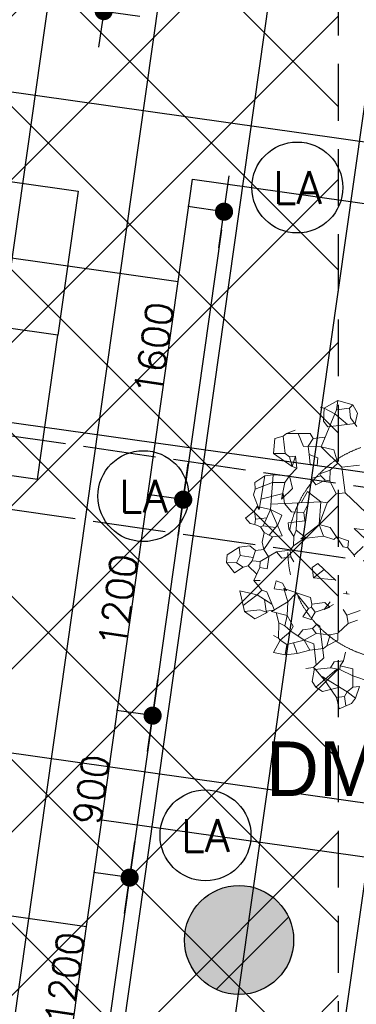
# Model space of a CAD drawing. Header units: millimetres. Extents: x -4107 to 114693, y -37499 to 54671.
# Tile 21 of 156: x 33969 to 35820, y 30285 to 35702. Entities that reach past the tile are written whole.
import ezdxf
from ezdxf.enums import TextEntityAlignment as Align

# ---------------------------------------------------------------- set-up
doc = ezdxf.new("R2010")
doc.units = ezdxf.units.MM
doc.header["$LTSCALE"] = 50
for name, pattern in [('$0$B0201', [20, 12.5, -2.5, 2.5, -2.5]), ('B0702', [4.6875, 3.125, -1.5625]), ('XREF_06_Vloergoot installaties$0$E_GOOT5', [10, 8, -2])]:
    doc.linetypes.add(name, pattern=pattern)
for name, color, linetype in [('FOK_ BRANDSLANGHASPELS', 2, 'Continuous'), ('FOK_02B_SOLIDS', 253, 'Continuous'), ('FOK_08---_MAATVOERING', 2, 'Continuous'), ('FOK_22_BINNENWANDEN', 2, 'Continuous'), ('FOK_72_VAST MEUBILAIR', 1, 'Continuous'), ('FOK_82_LOS MEUBILAIR', 1, 'Continuous'), ('XREF_06_PLAFOND$0$AI45----_PLAFONDAFW', 2, 'Continuous'), ('XREF_06_Sprinkler installatie$0$WL524---', 4, 'Continuous'), ('XREF_06_verlichting$0$EL6311--', 3, 'Continuous'), ('XREF_06_Vloergoot installaties$0$EL6131--_VG', 3, 'Continuous'), ('XREF_06_werkset$0$AA28G---_PREFABBETON', 242, 'Continuous'), ('XREF_06_werkset$0$AL28G---_PREFABBETON', 4, 'Continuous')]:
    doc.layers.add(name, color=color, linetype=linetype)
doc.layers.add('FOK_92_BEPLANTING', color=62, linetype='$0$B0201', lineweight=5)
doc.styles.add('FOK-DIM', font='romans.shx')
doc.styles.add('XREF_06_verlichting$0$BURO-018', font='simplex.shx', dxfattribs={"height": 180})
doc.dimstyles.new('FOK-100', dxfattribs={"dimscale": 100, "dimtxt": 1.5, "dimasz": 1, "dimexe": 2, "dimexo": 0, "dimgap": 2, "dimtad": 1, "dimdec": 0, "dimzin": 11, "dimdsep": 46, "dimtxsty": 'FOK-DIM', "dimblk1": 'DOT', "dimblk2": 'DOT', "dimsah": 1, "dimcen": 2.5, "dimclrd": 256, "dimclre": 256, "dimclrt": 256, "dimadec": 0, "dimazin": 0, "dimtfac": 1, "dimtdec": 0, "dimtix": 1, "dimtmove": 2, "dimatfit": 3, "dimldrblk": 'DOT', "dimfxl": 2, "dimtolj": 1, "dimtzin": 0, "dimarcsym": 0})

# ---------------------------------------------------------------- blocks, each defined once
blk = doc.blocks.new('XREF_06_Sprinkler installatie')
at = {"layer": 'XREF_06_Sprinkler installatie$0$WL524---'}
for p, q in [((34839.8, 34261.7), (34919.5, 34825)), ((34919.5, 34825), (49229.2, 32798.6)), ((33062.1, 34513.4), (34839.8, 34261.7)), ((34420.1, 31298.3), (34839.8, 34261.7)), ((29687.4, 31370.6), (34337.1, 30712.2)), ((34337.1, 30712.2), (34420.1, 31298.3)), ((36203.7, 31045.8), (34420.1, 31298.3)), ((33491.3, 24739.3), (34337.1, 30712.2))]:
    blk.add_line(p, q, dxfattribs=at)
blk = doc.blocks.new('XREF_06_Vloergoot installaties')
at = {"layer": 'XREF_06_Vloergoot installaties$0$EL6131--_VG', "linetype": 'XREF_06_Vloergoot installaties$0$E_GOOT5'}
for p, q in [((38179.3, 32791.4), (32087.5, 33677.9)), ((38232.1, 32379.5), (32427.3, 33224.3))]:
    blk.add_line(p, q, dxfattribs=at)
blk = doc.blocks.new('XREF_06_PLAFOND')
at = {"layer": 'XREF_06_PLAFOND$0$AI45----_PLAFONDAFW'}
h = blk.add_hatch(dxfattribs=at)
h.set_pattern_fill('_USER,_O', color=256, scale=1800, pattern_type=0)
h.set_pattern_definition([(351.94, (60508.5, -17546.5), (252.38, 1782.22), [])])
edge = h.paths.add_edge_path(flags=16)
edge.add_arc((41622.2, 26897.4), 5449.9, 0, 180)
edge.add_arc((41622.2, 26897.4), 5449.9, 180, 360)
h.paths.add_polyline_path([(49833.5, 30277.3), (51633.5, 30277.3), (51633.5, 27677.3), (49833.5, 27677.3)], flags=16)
edge = h.paths.add_edge_path(flags=16)
edge.add_arc((86127.3, 26613.5), 3800, 0, 180)
edge.add_arc((86127.3, 26613.5), 3800, 180, 360)
edge = h.paths.add_edge_path(flags=16)
edge.add_arc((74998.8, -10766.8), 5450, 0, 180)
edge.add_arc((74998.8, -10766.8), 5450, 180, 360)
edge = h.paths.add_edge_path()
edge.add_arc((59888.1, 10791.1), 9323.9, 341.24236, 446.62909)
edge.add_line((60436.4, 20098.9), (31243.3, 21827.8))
edge.add_line((31243.3, 21827.8), (28955.1, 21950.5))
edge.add_line((28955.1, 21950.5), (30807, 36094.7))
edge.add_line((30807, 36094.7), (95373.9, 36094.7))
edge.add_line((95373.9, 36094.7), (86392.8, -27327.7))
edge.add_line((86392.8, -27327.7), (59702.3, -18665.8))
edge.add_line((59702.3, -18665.8), (68716.8, 7792.9))
h = blk.add_hatch(dxfattribs=at)
h.set_pattern_fill('_USER,_O', color=256, scale=600, angle=90, pattern_type=0)
h.set_pattern_definition([(81.94, (95317.84, 35698.9), (-594.073, 84.126), [])])
edge = h.paths.add_edge_path(flags=16)
edge.add_arc((86127.3, 26613.5), 3800, 0, 360)
edge = h.paths.add_edge_path(flags=16)
edge.add_arc((74998.8, -10766.8), 5450, 0, 360)
edge = h.paths.add_edge_path(flags=16)
edge.add_arc((41622.2, 26897.4), 5449.9, 0, 360)
h.paths.add_polyline_path([(49933.5, 30177.3), (51533.5, 30177.3), (51533.5, 27777.3), (49933.5, 27777.3)], flags=16)
edge = h.paths.add_edge_path()
edge.add_arc((59888.1, 10791.1), 9323.9, 341.24236, 446.62909)
edge.add_line((60436.4, 20098.9), (31243.3, 21827.8))
edge.add_line((31243.3, 21827.8), (28955.1, 21950.5))
edge.add_line((28955.1, 21950.5), (30807, 36094.7))
edge.add_line((30807, 36094.7), (95373.9, 36094.7))
edge.add_line((95373.9, 36094.7), (86392.8, -27327.7))
edge.add_line((86392.8, -27327.7), (59702.3, -18665.8))
edge.add_line((59702.3, -18665.8), (68716.8, 7792.9))
blk = doc.blocks.new('XREF_06_verlichting$0$1115B3A')
at = {"color": 0, "linetype": 'Continuous'}
blk.add_circle((0, 0), 2.5, dxfattribs=at)
at = {"color": 0, "linetype": 'Continuous', "style": 'XREF_06_verlichting$0$BURO-018'}
for tag, p in [('E_GKAST', (0, 8)), ('E_GROEP', (0, 5)), ('E_SGROEP', (4.5, 5)), ('E_ARMCODE', (0, 0)), ('E_SLET', (4.5, -1))]:
    blk.add_attdef(tag, text='', height=1.8, dxfattribs=at).set_placement(p, align=Align.MIDDLE)
blk = doc.blocks.new('XREF_06_verlichting')
at = {"layer": 'XREF_06_verlichting$0$EL6311--'}
ref = blk.add_blockref('XREF_06_verlichting$0$1115B3A', (35495.5, 34778.4), dxfattribs=dict(at, xscale=100, yscale=100, zscale=100))
ref.add_attrib('E_ARMCODE', 'LA', dxfattribs={"layer": '0', "color": 1, "linetype": 'Continuous', "height": 180, "style": 'XREF_06_verlichting$0$BURO-018'}).set_placement((35495.5, 34778.4), align=Align.MIDDLE)
ref = blk.add_blockref('XREF_06_verlichting$0$1115B3A', (34649, 33080.4), dxfattribs=dict(at, xscale=100, yscale=100, zscale=100))
ref.add_attrib('E_ARMCODE', 'LA', dxfattribs={"layer": '0', "color": 1, "linetype": 'Continuous', "height": 180, "style": 'XREF_06_verlichting$0$BURO-018'}).set_placement((34649, 33080.4), align=Align.MIDDLE)
ref = blk.add_blockref('XREF_06_verlichting$0$1115B3A', (34990.7, 31214), dxfattribs=dict(at, xscale=100, yscale=100, zscale=100))
ref.add_attrib('E_ARMCODE', 'LA', dxfattribs={"layer": '0', "color": 1, "linetype": 'Continuous', "height": 180, "style": 'XREF_06_verlichting$0$BURO-018'}).set_placement((34990.7, 31214), align=Align.MIDDLE)
blk = doc.blocks.new('XREF_06_werkset$0$V-H-28G001_B09145W02')
at = {"layer": 'XREF_06_werkset$0$AA28G---_PREFABBETON'}
blk.add_hatch(color=254, dxfattribs=at).paths.add_polyline_path([(300, 0, 0.57735), (-150, 259.8, 0.57735), (-150, -259.8, 0.57735)])
h = blk.add_hatch(dxfattribs=at)
h.set_pattern_fill('KALKZST', color=1, scale=880, style=0)
h.set_pattern_definition([(45, (0, 0), (-390.3, 390.3), [])])
h.paths.add_polyline_path([(300, 0, 0.57735), (-150, 259.8, 0.57735), (-150, -259.8, 0.57735)])
at = {"layer": 'XREF_06_werkset$0$AL28G---_PREFABBETON'}
blk.add_circle((0, 0), 300, dxfattribs=at)
blk = doc.blocks.new('XREF_06_werkset$0$V-H-28X00B_09145B1')
blk.add_blockref('XREF_06_werkset$0$V-H-28G001_B09145W02', (35175.3, 30638.1))
blk = doc.blocks.new('XREF_06_werkset')
blk.add_blockref('XREF_06_werkset$0$V-H-28X00B_09145B1', (0, 0))
blk = doc.blocks.new('WP 1600-800')
blk.add_lwpolyline([(1133.9, 2274.8), (1933.9, 2274.8), (1933.9, 474.8), (1133.9, 474.8)], close=True)
blk = doc.blocks.new('DOT')
at = {"color": 0}
blk.add_line((-2, 0), (2, 0), dxfattribs=at)
at = {"color": 0, "const_width": 0.5}
blk.add_lwpolyline([(-0.25, 0, 1), (0.25, 0, 1)], format="xyb", close=True, dxfattribs=at)
blk = doc.blocks.new('*D134')
at = {"layer": 'Defpoints', "color": 0}
for p in [(34700, 31872.8), (34573.8, 30981.7), (34573.8, 30981.7)]:
    blk.add_point(p, dxfattribs=at)
at = {"layer": 'FOK_08---_MAATVOERING', "lineweight": -2}
for p, q in [((34700, 31872.8), (34502, 31900.8)), ((34686, 31773.8), (34587.9, 31080.7)), ((34573.8, 30981.7), (34375.8, 31009.7))]:
    blk.add_line(p, q, dxfattribs=at)
at = {"layer": 'FOK_08---_MAATVOERING', "lineweight": -2, "xscale": 100, "yscale": 100, "zscale": 100}
for p, rotation in [((34700, 31872.8), 81.93999999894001), ((34573.8, 30981.7), 261.93999999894)]:
    blk.add_blockref('DOT', p, dxfattribs=dict(at, rotation=rotation))
at = {"layer": 'FOK_08---_MAATVOERING', "insert": (34364.7, 31465.8), "char_height": 150, "attachment_point": 5, "rotation": 81.94, "style": 'FOK-DIM'}
blk.add_mtext('\\A1;900', dxfattribs=at)
blk = doc.blocks.new('*D135')
at = {"layer": 'Defpoints', "color": 0}
for p in [(34573.8, 30981.7), (34405.6, 29793.5), (34405.6, 29793.5)]:
    blk.add_point(p, dxfattribs=at)
at = {"layer": 'FOK_08---_MAATVOERING', "lineweight": -2}
for p, q in [((34573.8, 30981.7), (34375.8, 31009.7)), ((34559.8, 30882.7), (34419.6, 29892.6)), ((34405.6, 29793.5), (34207.6, 29821.6))]:
    blk.add_line(p, q, dxfattribs=at)
at = {"layer": 'FOK_08---_MAATVOERING', "lineweight": -2, "xscale": 100, "yscale": 100, "zscale": 100}
for p, rotation in [((34573.8, 30981.7), 81.93999999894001), ((34405.6, 29793.5), 261.93999999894)]:
    blk.add_blockref('DOT', p, dxfattribs=dict(at, rotation=rotation))
at = {"layer": 'FOK_08---_MAATVOERING', "insert": (34217.4, 30426.2), "char_height": 150, "attachment_point": 5, "rotation": 81.94, "style": 'FOK-DIM'}
blk.add_mtext('\\A1;1200', dxfattribs=at)
blk = doc.blocks.new('*D136')
at = {"layer": 'Defpoints', "color": 0}
for p in [(34868.3, 33061), (34700, 31872.8), (34700, 31872.8)]:
    blk.add_point(p, dxfattribs=at)
at = {"layer": 'FOK_08---_MAATVOERING', "lineweight": -2}
for p, q in [((34868.3, 33061), (34670.3, 33089)), ((34854.3, 32961.9), (34714.1, 31971.8)), ((34700, 31872.8), (34502, 31900.8))]:
    blk.add_line(p, q, dxfattribs=at)
at = {"layer": 'FOK_08---_MAATVOERING', "lineweight": -2, "xscale": 100, "yscale": 100, "zscale": 100}
for p, rotation in [((34868.3, 33061), 81.93999999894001), ((34700, 31872.8), 261.93999999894)]:
    blk.add_blockref('DOT', p, dxfattribs=dict(at, rotation=rotation))
at = {"layer": 'FOK_08---_MAATVOERING', "insert": (34511.9, 32505.4), "char_height": 150, "attachment_point": 5, "rotation": 81.94, "style": 'FOK-DIM'}
blk.add_mtext('\\A1;1200', dxfattribs=at)
blk = doc.blocks.new('*D137')
at = {"layer": 'Defpoints', "color": 0}
for p in [(35092.6, 34645.1), (34868.3, 33061), (34868.3, 33061)]:
    blk.add_point(p, dxfattribs=at)
at = {"layer": 'FOK_08---_MAATVOERING', "lineweight": -2}
for p, q in [((35092.6, 34645.1), (34894.6, 34673.2)), ((35078.6, 34546.1), (34882.3, 33160)), ((34868.3, 33061), (34670.3, 33089))]:
    blk.add_line(p, q, dxfattribs=at)
at = {"layer": 'FOK_08---_MAATVOERING', "lineweight": -2, "xscale": 100, "yscale": 100, "zscale": 100}
for p, rotation in [((35092.6, 34645.1), 81.93999999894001), ((34868.3, 33061), 261.93999999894)]:
    blk.add_blockref('DOT', p, dxfattribs=dict(at, rotation=rotation))
at = {"layer": 'FOK_08---_MAATVOERING', "insert": (34708.2, 33891.6), "char_height": 150, "attachment_point": 5, "rotation": 81.94, "style": 'FOK-DIM'}
blk.add_mtext('\\A1;1600', dxfattribs=at)
blk = doc.blocks.new('*D140')
at = {"layer": 'Defpoints', "color": 0}
for p in [(32649.1, 36001.1), (34431.3, 35748.8), (34431.3, 35748.8)]:
    blk.add_point(p, dxfattribs=at)
at = {"layer": 'FOK_08---_MAATVOERING', "lineweight": -2}
for p, q in [((32649.1, 36001.1), (32621.1, 35803.1)), ((32748.1, 35987.1), (34332.3, 35762.8)), ((34431.3, 35748.8), (34403.3, 35550.7))]:
    blk.add_line(p, q, dxfattribs=at)
at = {"layer": 'FOK_08---_MAATVOERING', "lineweight": -2, "xscale": 100, "yscale": 100, "zscale": 100}
for p, rotation in [((32649.1, 36001.1), 171.9399999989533), ((34431.3, 35748.8), 351.9399999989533)]:
    blk.add_blockref('DOT', p, dxfattribs=dict(at, rotation=rotation))
at = {"layer": 'FOK_08---_MAATVOERING', "insert": (33578.8, 36147.2), "char_height": 150, "attachment_point": 5, "rotation": 351.94, "style": 'FOK-DIM'}
blk.add_mtext('\\A1;1800', dxfattribs=at)
blk = doc.blocks.new('A$C4D8164B4')
at = {"layer": 'FOK_ BRANDSLANGHASPELS', "color": 2}
blk.add_circle((20000, 20000), 20000, dxfattribs=at)
blk = doc.blocks.new('BA016')
at = {"color": 0}
for p, q in [((-601.13335, 1693.33335), (-762, 1625.6)), ((-601.13335, 1693.33335), (-626.53335, 1591.73335)), ((-601.13335, 1693.33335), (-440.26665, 1625.6)), ((-626.53335, 1591.73335), (-846.66665, 1202.26665)), ((-804.33335, 1642.53335), (-762, 1625.6)), ((-762, 1625.6), (-787.4, 1481.66665)), ((-762, 1625.6), (-651.93335, 1549.4)), ((-651.93335, 1549.4), (-524.93335, 1413.93335)), ((-626.53335, 1591.73335), (-482.6, 1591.73335)), ((-440.26665, 1625.6), (-482.6, 1591.73335)), ((-482.6, 1591.73335), (-482.6, 1481.66665)), ((-440.26665, 1625.6), (-397.93335, 1524)), ((-787.4, 1481.66665), (-745.06665, 1413.93335)), ((-482.6, 1481.66665), (-423.33335, 1380.06665)), ((-397.93335, 1524), (-440.26665, 1413.93335)), ((-1380.06665, 1193.8), (-1346.2, 1354.66665)), ((-1346.2, 1354.66665), (-1253.06665, 1371.6)), ((-1210.73335, 1397), (-1253.06665, 1371.6)), ((-1253.06665, 1371.6), (-1253.06665, 1176.86665)), ((-1109.13335, 1422.4), (-1210.73335, 1397)), ((-1210.73335, 1397), (-948.26665, 1363.13335)), ((-1083.8907, 1380.6332), (-1041.4, 1227.66665)), ((-948.26665, 1363.13335), (-922.86665, 1303.86665)), ((-745.06665, 1413.93335), (-440.26665, 1413.93335)), ((-1041.4, 1227.66665), (-990.6, 1227.66665)), ((-922.86665, 1303.86665), (-990.6, 1227.66665)), ((-990.6, 1227.66665), (-846.66665, 1202.26665)), ((-990.6, 1227.66665), (-990.6, 1134.53335)), ((-922.86665, 1303.86665), (-789.2406, 1303.86665)), ((-1380.06665, 1193.8), (-1193.8, 1024.46665)), ((-1253.06665, 1176.86665), (-1380.06665, 1193.8)), ((-1253.06665, 1176.86665), (-1210.73335, 1134.53335)), ((-1210.73335, 1134.53335), (-1193.8, 1024.46665)), ((-1210.73335, 1134.53335), (-1143, 1134.53335)), ((-1143, 1134.53335), (-1193.8, 1024.46665)), ((-1143, 1134.53335), (-1143, 999.06665)), ((-990.6, 1024.46665), (-990.6, 1134.53335)), ((-990.6, 1134.53335), (-897.46665, 1083.73335)), ((-846.66665, 1202.26665), (-643.46665, 948.26665)), ((-846.66665, 1202.26665), (-711.2, 1151.46665)), ((-711.2, 1151.46665), (-685.8, 999.06665)), ((-1143, 999.06665), (-1236.13335, 922.86665)), ((-1193.8, 1024.46665), (-1143, 999.06665)), ((-914.4, 999.06665), (-990.6, 1024.46665)), ((-897.46665, 1083.73335), (-914.4, 999.06665)), ((-685.8, 999.06665), (-778.93335, 931.33335)), ((-1625.6, 897.46665), (-1634.06665, 821.26665)), ((-1507.06665, 956.73335), (-1625.6, 897.46665)), ((-1507.06665, 956.73335), (-1617.13335, 592.66665)), ((-1413.93335, 956.73335), (-1507.06665, 956.73335)), ((-1413.93335, 956.73335), (-1490.13335, 575.73335)), ((-1413.93335, 956.73335), (-1236.13335, 922.86665)), ((-1236.13335, 922.86665), (-1295.4, 855.13335)), ((-1236.13335, 922.86665), (-1219.2, 778.93335)), ((-889, 880.53335), (-999.06665, 863.6)), ((-778.93335, 931.33335), (-897.46665, 905.93335)), ((-897.46665, 905.93335), (-889, 880.53335)), ((-889, 880.53335), (-846.66665, 829.73335)), ((-778.93335, 931.33335), (-795.86665, 812.8)), ((-643.46665, 948.26665), (-643.46665, 660.4)), ((-643.46665, 948.26665), (-448.73335, 948.26665)), ((-1634.06665, 821.26665), (-1659.46665, 762)), ((-1634.06665, 821.26665), (-1430.86665, 872.06665)), ((-1430.86665, 872.06665), (-1295.4, 855.13335)), ((-1295.4, 855.13335), (-1354.66665, 677.33335)), ((-1219.2, 778.93335), (-1354.66665, 677.33335)), ((-999.06665, 863.6), (-956.73335, 787.4)), ((-956.73335, 787.4), (-846.66665, 829.73335)), ((-846.66665, 829.73335), (-795.86665, 812.8)), ((-795.86665, 812.8), (-745.06665, 660.4)), ((-1659.46665, 762), (-1617.13335, 592.66665)), ((-1583.8822, 702.65125), (-1329.26665, 736.6)), ((-1354.66665, 677.33335), (-1329.26665, 736.6)), ((-1329.26665, 736.6), (-1329.26665, 623.45455)), ((-1143.17385, 609.3566), (-1058.33335, 728.13335)), ((-1058.33335, 728.13335), (-922.86665, 592.66665)), ((-745.06665, 660.4), (-855.13335, 575.73335)), ((-745.06665, 660.4), (-643.46665, 660.4)), ((-643.46665, 660.4), (-440.26665, 414.86665)), ((-1667.93335, 584.2), (-1778, 516.46665)), ((-1634.06665, 626.53335), (-1667.93335, 584.2)), ((-1667.93335, 584.2), (-1667.93335, 491.06665)), ((-1634.06665, 626.53335), (-1490.13335, 575.73335)), ((-1617.13335, 592.66665), (-1634.06665, 626.53335)), ((-1490.13335, 575.73335), (-1591.73335, 406.4)), ((-1490.13335, 575.73335), (-1397, 270.93335)), ((-1490.13335, 575.73335), (-1371.6, 499.53335)), ((-922.86665, 592.66665), (-1478.33055, 634.74725)), ((-1329.26665, 626.53335), (-1261.53335, 524.93335)), ((-1184.834, 612.5127), (-1236.13335, 313.26665)), ((-1057.1936, 602.84295), (-1126.06665, 499.53335)), ((-922.86665, 592.66665), (-973.66665, 347.13335)), ((-855.13335, 575.73335), (-973.66665, 347.13335)), ((-922.86665, 592.66665), (-855.13335, 575.73335)), ((-1778, 516.46665), (-1735.66665, 448.73335)), ((-1735.66665, 448.73335), (-1684.86665, 431.8)), ((-1667.93335, 491.06665), (-1684.86665, 431.8)), ((-1667.93335, 491.06665), (-1540.93335, 491.06665)), ((-1371.6, 499.53335), (-1430.86665, 397.93335)), ((-1261.53335, 524.93335), (-1126.06665, 499.53335)), ((-1126.06665, 499.53335), (-1126.06665, 406.4)), ((-1684.86665, 431.8), (-1625.6, 397.93335)), ((-1591.73335, 406.4), (-1625.6, 397.93335)), ((-1625.6, 397.93335), (-1591.73335, 330.2)), ((-1591.73335, 330.2), (-1625.6, 228.6)), ((-1591.73335, 406.4), (-1457.93225, 372.94975)), ((-1591.73335, 330.2), (-1540.93335, 296.33335)), ((-1430.86665, 397.93335), (-1540.93335, 296.33335)), ((-1312.33335, 406.4), (-1312.33335, 338.66665)), ((-1126.06665, 406.4), (-1312.33335, 406.4)), ((-1312.33335, 338.66665), (-1270, 245.53335)), ((-973.66665, 347.13335), (-1193.8, 211.66665)), ((-973.66665, 347.13335), (-855.13335, 296.33335)), ((-973.66665, 347.13335), (-939.8, 211.66665)), ((-1625.6, 228.6), (-1617.13335, 143.93335)), ((-1507.06665, 270.93335), (-1617.13335, 143.93335)), ((-1540.93335, 296.33335), (-1507.06665, 270.93335)), ((-1397, 270.93335), (-1507.06665, 270.93335)), ((-1270, 245.53335), (-1286.93335, 143.93335)), ((-1143, 220.13335), (-1286.93335, 143.93335)), ((-1236.13335, 313.26665), (-1270, 245.53335)), ((-1236.13335, 313.26665), (-1143, 220.13335)), ((-1143, 220.13335), (-1193.8, 211.66665)), ((-855.13335, 296.33335), (-736.6, 67.73335)), ((-592.66665, 254), (-414.86665, 211.66665)), ((-482.6, 127), (-592.66665, 254)), ((-2032, 135.46665), (-2048.93335, 50.8)), ((-1888.06665, 203.2), (-2032, 135.46665)), ((-1888.06665, 110.06665), (-1938.86665, 33.86665)), ((-1888.06665, 203.2), (-1888.06665, 110.06665)), ((-1888.06665, 203.2), (-1769.53335, 203.2)), ((-1888.06665, 110.06665), (-1745.2802, 68.07065)), ((-1769.53335, 203.2), (-1710.26665, 143.93335)), ((-1710.26665, 143.93335), (-1761.06665, 33.86665)), ((-1617.13335, 143.93335), (-1710.26665, 143.93335)), ((-1617.13335, 143.93335), (-1574.8, 50.8)), ((-1286.93335, 143.93335), (-1329.26665, 101.6)), ((-1193.8, 211.66665), (-939.8, 211.66665)), ((-939.8, 211.66665), (-829.73335, 160.86665)), ((-829.73335, 160.86665), (-795.86665, 186.26665)), ((-795.86665, 186.26665), (-668.86665, 127)), ((-668.86665, 127), (-685.8, 50.8)), ((-2048.93335, 50.8), (-1972.73335, -76.2)), ((-2048.93335, 50.8), (-1938.86665, 33.86665)), ((-1938.86665, 33.86665), (-1871.13335, -25.4)), ((-1761.06665, 33.86665), (-1811.86665, -16.93335)), ((-1761.06665, 33.86665), (-1676.4, 16.93335)), ((-1676.4, 16.93335), (-1684.86665, -50.8)), ((-1481.66665, 101.6), (-1676.4, 16.93335)), ((-1574.8, 50.8), (-1608.66665, -76.2)), ((-1329.26665, 101.6), (-1481.66665, 101.6)), ((-1481.66665, 101.6), (-1430.86665, 25.4)), ((-1430.86665, 25.4), (-1329.26665, 25.4)), ((-1329.26665, 101.6), (-1329.26665, 25.4)), ((-1329.26665, 25.4), (-1303.86665, -33.86665)), ((-736.6, 67.73335), (-685.8, 50.8)), ((-685.8, 50.8), (-626.53335, -42.33335)), ((-516.46665, 42.33335), (-626.53335, -42.33335)), ((-1972.73335, -76.2), (-1871.13335, -25.4)), ((-1871.13335, -25.4), (-1811.86665, -16.93335)), ((-1811.86665, -16.93335), (-1727.2, -118.53335)), ((-1684.86665, -50.8), (-1769.53335, -186.26665)), ((-1608.66665, -76.2), (-1684.86665, -50.8)), ((-1109.13335, -118.53335), (-1041.4, -84.66665)), ((-1041.4, -84.66665), (-863.6, -296.33335)), ((-626.53335, -42.33335), (-626.53335, -59.26665)), ((-1769.53335, -186.26665), (-1701.8, -194.73335)), ((-1769.53335, -186.26665), (-1693.33335, -304.8)), ((-1109.13335, -237.06665), (-1109.13335, -118.53335)), ((-978.98085, -158.9752), (-1109.13335, -237.06665)), ((-1938.86665, -279.4), (-1913.46665, -516.46665)), ((-1752.6, -347.13335), (-1938.86665, -279.4)), ((-1693.33335, -304.8), (-1752.6, -347.13335)), ((-1693.33335, -304.8), (-1642.53335, -330.2)), ((-1557.86665, -304.8), (-1524, -220.13335)), ((-1422.4, -338.66665), (-1557.86665, -304.8)), ((-1524, -220.13335), (-1456.26665, -254)), ((-1456.26665, -254), (-1422.4, -338.66665)), ((-1447.8, -313.26665), (-1168.4, -448.73335)), ((-1447.8, -313.26665), (-1422.4, -465.66665)), ((-1422.4, -338.66665), (-1447.8, -313.26665)), ((-1109.13335, -237.06665), (-870.41465, -288.22065)), ((-1752.6, -347.13335), (-1920.79685, -448.05145)), ((-1602.85045, -471.92465), (-1752.6, -347.13335)), ((-1676.4, -410.63335), (-1676.4, -541.86665)), ((-1642.53335, -330.2), (-1583.26665, -541.86665)), ((-1320.8, -381), (-1422.4, -465.66665)), ((-1320.8, -381), (-1202.26665, -567.26665)), ((-762, -431.8), (-762, -458.4095)), ((-1913.46665, -516.46665), (-1744.13335, -516.46665)), ((-1913.46665, -516.46665), (-1811.86665, -609.6)), ((-1744.13335, -516.46665), (-1667.93335, -558.8)), ((-1676.4, -541.86665), (-1583.26665, -541.86665)), ((-1667.93335, -558.8), (-1676.4, -541.86665)), ((-1422.4, -465.66665), (-1617.13335, -550.33335)), ((-1583.26665, -541.86665), (-1617.13335, -550.33335)), ((-1422.4, -465.66665), (-1447.8, -618.06665)), ((-1168.4, -448.73335), (-1159.93335, -524.93335)), ((-1159.93335, -524.93335), (-1168.4, -558.8)), ((-1159.93335, -524.93335), (-1016, -524.93335)), ((-956.73335, -524.93335), (-1032.93335, -601.13335)), ((-1016, -524.93335), (-965.2, -584.2)), ((-795.86665, -448.73335), (-736.6, -465.66665)), ((-1811.86665, -609.6), (-1667.93335, -558.8)), ((-1617.13335, -550.33335), (-1447.8, -618.06665)), ((-1565.8202, -570.8586), (-1549.4, -685.8)), ((-1447.8, -618.06665), (-1490.13335, -728.13335)), ((-1447.8, -618.06665), (-1397, -745.06665)), ((-1202.26665, -567.26665), (-1278.46665, -651.93335)), ((-1278.46665, -651.93335), (-1193.8, -694.26665)), ((-1202.26665, -567.26665), (-1168.4, -558.8)), ((-1193.8, -694.26665), (-1134.53335, -618.06665)), ((-1168.4, -558.8), (-1134.53335, -618.06665)), ((-965.2, -584.2), (-1134.53335, -618.06665)), ((-922.86665, -558.8), (-1032.93335, -601.13335)), ((-965.2, -584.2), (-1032.93335, -601.13335)), ((-821.26665, -626.53335), (-787.4, -694.26665)), ((-1549.4, -685.8), (-1574.8, -855.13335)), ((-1549.4, -685.8), (-1490.13335, -728.13335)), ((-1490.13335, -728.13335), (-1430.86665, -795.86665)), ((-1397, -745.06665), (-1430.86665, -795.86665)), ((-1185.33335, -795.86665), (-1134.53335, -753.53335)), ((-1134.53335, -753.53335), (-1100.66665, -778.93335)), ((-635, -660.4), (-787.4, -694.26665)), ((-787.4, -694.26665), (-787.4, -787.4)), ((-677.33335, -762), (-787.4, -787.4)), ((-1625.6, -821.26665), (-1574.8, -855.13335)), ((-1574.8, -855.13335), (-1557.86665, -880.53335)), ((-1430.86665, -795.86665), (-1557.86665, -880.53335)), ((-1430.86665, -795.86665), (-1295.4, -914.4)), ((-1295.4, -795.86665), (-1358.6178, -859.08445)), ((-1185.33335, -795.86665), (-1295.4, -795.86665)), ((-1151.46665, -855.13335), (-1295.4, -914.4)), ((-1185.33335, -795.86665), (-1151.46665, -855.13335)), ((-1151.46665, -855.13335), (-999.06665, -889)), ((-1100.66665, -778.93335), (-1100.66665, -1134.53335)), ((-787.4, -787.4), (-914.4, -880.53335)), ((-1557.86665, -880.53335), (-1651, -1007.53335)), ((-1557.86665, -880.53335), (-1490.13335, -939.8)), ((-1490.13335, -939.8), (-1524, -1049.86665)), ((-1490.13335, -939.8), (-1295.4, -914.4)), ((-1414.2403, -929.9009), (-1388.53335, -1049.86665)), ((-1295.4, -914.4), (-1244.6, -1032.93335)), ((-1295.4, -914.4), (-1193.8, -965.2)), ((-1193.8, -965.2), (-1193.8, -1202.8311)), ((-999.06665, -889), (-1049.86665, -1007.53335)), ((-922.86665, -956.73335), (-1049.86665, -1007.53335)), ((-914.4, -880.53335), (-999.06665, -889)), ((-914.4, -880.53335), (-922.86665, -956.73335)), ((-1651, -1007.53335), (-1524, -1049.86665)), ((-1524, -1049.86665), (-1388.53335, -1049.86665)), ((-1244.6, -1032.93335), (-1388.53335, -1049.86665)), ((-1244.6, -1032.93335), (-1092.2, -1032.93335)), ((-1049.86665, -1007.53335), (-1092.2, -1032.93335)), ((-1100.66665, -1134.53335), (-1227.66665, -1227.66665)), ((-990.6, -1193.8), (-1041.4, -1253.06665)), ((-889, -1193.8), (-990.6, -1193.8)), ((-889, -1193.8), (-931.33335, -1244.6)), ((-855.13335, -1100.66665), (-889, -1193.8)), ((-1312.33335, -1227.66665), (-1227.66665, -1227.66665)), ((-1219.2, -1236.13335), (-1261.53335, -1380.06665)), ((-1227.66665, -1227.66665), (-1219.2, -1253.06665)), ((-970.84445, -1276.5852), (-1227.66665, -1447.8)), ((-1219.2, -1236.13335), (-1126.06665, -1380.06665)), ((-1219.2, -1253.06665), (-1219.2, -1236.13335)), ((-1219.2, -1253.06665), (-1041.4, -1253.06665)), ((-1041.4, -1253.06665), (-939.8, -1286.93335)), ((-931.33335, -1244.6), (-939.8, -1286.93335)), ((-939.8, -1286.93335), (-804.33335, -1371.6)), ((-931.33335, -1244.6), (-795.86665, -1295.4)), ((-795.86665, -1295.4), (-821.26665, -1498.6)), ((-1261.53335, -1380.06665), (-1227.66665, -1447.8)), ((-1143, -1337.73335), (-889, -1540.93335)), ((-1143, -1337.73335), (-1016, -1591.73335)), ((-1126.06665, -1380.06665), (-1143, -1337.73335)), ((-804.33335, -1371.6), (-618.06665, -1464.73335)), ((-1159.93335, -1507.06665), (-1227.66665, -1447.8)), ((-963.38005, -1481.4293), (-1159.93335, -1507.06665)), ((-821.26665, -1498.6), (-889, -1540.93335)), ((-821.26665, -1498.6), (-745.06665, -1498.6)), ((-745.06665, -1498.6), (-804.33335, -1625.6)), ((-999.06665, -1718.73335), (-1016, -1591.73335)), ((-1016, -1591.73335), (-922.86665, -1591.73335)), ((-889, -1540.93335), (-922.86665, -1591.73335)), ((-922.86665, -1591.73335), (-922.86665, -1696.32155)), ((-889, -1540.93335), (-804.33335, -1625.6)), ((-804.33335, -1625.6), (-855.13335, -1676.4)), ((-855.13335, -1676.4), (-999.06665, -1718.73335))]:
    blk.add_line(p, q, dxfattribs=at)
blk = doc.blocks.new('A$C745C0ED7')
at = {"color": 252}
blk.add_blockref('BA016', (2049, 1778), dxfattribs=at)
blk = doc.blocks.new('plant')
at = {"layer": 'FOK_92_BEPLANTING'}
blk.add_circle((0, 0), 600, dxfattribs=at)
at = {"layer": 'FOK_92_BEPLANTING', "color": 252, "xscale": 0.4938357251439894, "yscale": 0.4938357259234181, "zscale": 0.4938357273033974, "rotation": 6.939525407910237}
blk.add_blockref('A$C745C0ED7', (-828.5, -962.2), dxfattribs=at)

msp = doc.modelspace()

# ---------------------------------------------------------------- hatches: boundary and pattern name
at = {"layer": 'FOK_08---_MAATVOERING'}
h = msp.add_hatch(dxfattribs=at)
h.set_pattern_fill('ANSI37', color=254, scale=200, style=0)
h.paths.add_polyline_path([(35720.9, 20811), (28026.6, 21249.2), (30071.3, 36864.7), (35720.9, 36864.6)])

# ---------------------------------------------------------------- linework, layer by layer
at = {"layer": 'FOK_08---_MAATVOERING', "color": 13, "linetype": 'B0702', "ltscale": 2}
msp.add_lwpolyline([(35720.9, 20811), (28026.6, 21249.2), (30071.3, 36864.7), (35720.9, 36864.6)], close=True, dxfattribs=at)

# ---------------------------------------------------------------- block references
for name in ['XREF_06_werkset', 'XREF_06_Sprinkler installatie', 'XREF_06_Sprinkler installatie', 'XREF_06_PLAFOND', 'XREF_06_PLAFOND', 'XREF_06_Vloergoot installaties', 'XREF_06_Vloergoot installaties']:
    msp.add_blockref(name, (0, 0))
at = {"layer": 'FOK_ BRANDSLANGHASPELS', "color": 5}
msp.add_blockref('A$C4D8164B4', (17554.1, 14671.5), dxfattribs=at)
at = {"layer": 'FOK_02B_SOLIDS'}
msp.add_blockref('plant', (36043.4, 32781.2), dxfattribs=at)
at = {"layer": 'FOK_22_BINNENWANDEN'}
msp.add_blockref('XREF_06_verlichting', (0, 0), dxfattribs=at)
at = {"layer": 'FOK_82_LOS MEUBILAIR', "rotation": 261.9400000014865}
msp.add_blockref('WP 1600-800', (32197.8, 36200.3), dxfattribs=at)
at = {"layer": 'FOK_82_LOS MEUBILAIR', "xscale": -1, "rotation": 261.9400000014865}
msp.add_blockref('WP 1600-800', (31655.5, 32370.7), dxfattribs=at)

# ---------------------------------------------------------------- texts
at = {"layer": 'FOK_72_VAST MEUBILAIR', "color": 2, "insert": (35324.4, 31730.7), "char_height": 300, "width": 57960.996, "attachment_point": 1}
msp.add_mtext('{\\fCentury Gothic|b0|i0|c0|p34;DM 609}', dxfattribs=at)

# ---------------------------------------------------------------- dimensions: what is measured, and where the dimension line sits
at = {"layer": 'FOK_08---_MAATVOERING'}
for base, p1, p2, angle, picture, middle in [((34431.3, 35748.8), (32649.1, 36001.1), (34431.3, 35748.8), 171.94, '*D140', (33578.8, 36147.2)), ((34868.3, 33061), (35092.6, 34645.1), (34868.3, 33061), 81.94, '*D137', (34708.2, 33891.6)), ((34700, 31872.8), (34868.3, 33061), (34700, 31872.8), 81.94, '*D136', (34511.9, 32505.4)), ((34573.8, 30981.7), (34700, 31872.8), (34573.8, 30981.7), 81.94, '*D134', (34364.7, 31465.8)), ((34405.6, 29793.5), (34573.8, 30981.7), (34405.6, 29793.5), 81.94, '*D135', (34217.4, 30426.2))]:
    dim = msp.add_linear_dim(base=base, p1=p1, p2=p2, angle=angle, dimstyle='FOK-100', dxfattribs=at)
    dim.commit()
    dim.dimension.update_dxf_attribs({"geometry": picture, "text_midpoint": middle})

doc.saveas('drawing.dxf')
